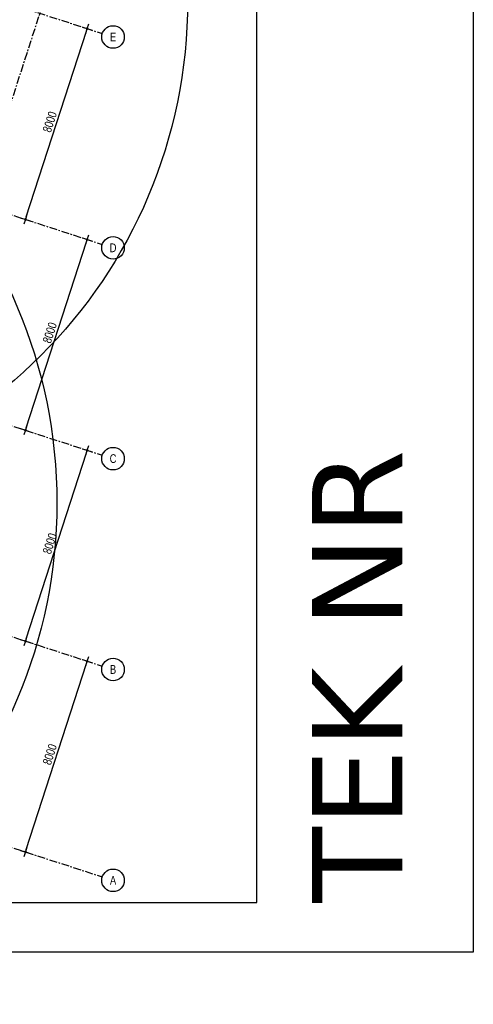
# Model space of a CAD drawing. Header units: millimetres. Extents: x -4106 to 114694, y -37499 to 54647.
# Tile 53 of 109: x 96582 to 114694, y -37499 to 1780. Entities that reach past the tile are written whole.
import ezdxf
from ezdxf.enums import TextEntityAlignment as Align

# ---------------------------------------------------------------- set-up
doc = ezdxf.new("R2010")
doc.units = ezdxf.units.MM
doc.header["$LTSCALE"] = 50
for name, pattern in [('B0301', [25, 12.5, -6.25, 0, -6.25]), ('XREF_STRAMIEN$0$B0201', [50, 31.25, -6.25, 6.25, -6.25]), ('XREF_STRAMIEN$0$B0202', [28.125, 18.75, -3.125, 3.125, -3.125])]:
    doc.linetypes.add(name, pattern=pattern)
for name, color, linetype in [('FOK_ BRANDSLANGHASPELS', 2, 'Continuous'), ('FOK_07_STRAMIEN', 13, 'B0301'), ('XREF_STRAMIEN$0$AL$7A---_STRAMIEN', 1, 'XREF_STRAMIEN$0$B0201'), ('XREF_STRAMIEN$0$AM$1A---_ALGEMEEN', 1, 'Continuous'), ('XREF_STRAMIEN$0$BB$7A---_STRAMIEN', 7, 'Continuous'), ('XREF_STRAMIEN$0$BL$7A---_STRAMIEN', 1, 'XREF_STRAMIEN$0$B0202')]:
    doc.layers.add(name, color=color, linetype=linetype)
doc.styles.add('XREF_STRAMIEN$0$03_1', font='B-GBP.SHX', dxfattribs={"width": 0.8, "height": 3.5})
doc.styles.add('XREF_STRAMIEN$0$03_100', font='B-GBP.SHX', dxfattribs={"width": 0.8, "height": 350})
doc.dimstyles.new('XREF_STRAMIEN$0$03_100', dxfattribs={"dimscale": 100, "dimtxt": 2.5, "dimasz": 1, "dimexe": 2, "dimexo": 0, "dimgap": 1, "dimtad": 1, "dimdec": 0, "dimdsep": 46, "dimtxsty": 'XREF_STRAMIEN$0$03_100', "dimblk": 'XREF_STRAMIEN$0$abt-dot-m', "dimcen": 1, "dimdle": 1, "dimclre": 256, "dimclrt": 3, "dimadec": 3, "dimazin": 0, "dimtfac": 1, "dimtdec": 4, "dimtix": 1, "dimtmove": 2, "dimatfit": 3, "dimldrblk": 'XREF_STRAMIEN$0$dot', "dimfxl": 1, "dimtolj": 1, "dimtzin": 0, "dimarcsym": 0})

# ---------------------------------------------------------------- blocks, each defined once
blk = doc.blocks.new('XREF_STRAMIEN$0$B-S-00-00VY')
at = {"layer": 'XREF_STRAMIEN$0$BL$7A---_STRAMIEN', "color": 1, "linetype": 'Continuous'}
blk.add_circle((0, -4.5), 4.5, dxfattribs=at)
at = {"layer": 'XREF_STRAMIEN$0$BB$7A---_STRAMIEN', "color": 3, "style": 'XREF_STRAMIEN$0$03_1', "width": 0.8}
blk.add_attdef('STRAMIEN', text='', height=3.5, dxfattribs=at).set_placement((0, -4.48), align=Align.MIDDLE)
blk = doc.blocks.new('XREF_STRAMIEN$0$abt-dot-m')
for p, q in [((-2, 0), (0, 0)), ((0, 0), (2, 0))]:
    blk.add_line(p, q)
at = {"color": 1, "const_width": 0.5}
blk.add_lwpolyline([(-0.25, 0, 1), (0.25, 0, 1)], format="xyb", close=True, dxfattribs=at)
blk = doc.blocks.new('*D229')
at = {"layer": 'Defpoints', "color": 0}
for p in [(99091, -6926), (99281, -6988), (96621, -14535)]:
    blk.add_point(p, dxfattribs=at)
at = {"layer": 'XREF_STRAMIEN$0$AM$1A---_ALGEMEEN', "lineweight": -2}
for p, q in [((99091, -6926), (99471, -7050)), ((96621, -14535), (97002, -14659))]:
    blk.add_line(p, q, dxfattribs=at)
at = {"layer": 'XREF_STRAMIEN$0$AM$1A---_ALGEMEEN', "color": 0, "lineweight": -2}
blk.add_line((96842, -14502), (99250, -7083), dxfattribs=at)
at = {"layer": 'XREF_STRAMIEN$0$AM$1A---_ALGEMEEN', "color": 0, "lineweight": -2, "xscale": 100, "yscale": 100, "zscale": 100}
for p, rotation in [((99281, -6988), 72.01999999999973), ((96812, -14597), 252.0199999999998)]:
    blk.add_blockref('XREF_STRAMIEN$0$abt-dot-m', p, dxfattribs=dict(at, rotation=rotation))
at = {"layer": 'XREF_STRAMIEN$0$AM$1A---_ALGEMEEN', "color": 3, "insert": (97785, -10708), "char_height": 350, "attachment_point": 5, "rotation": 72.02, "style": 'XREF_STRAMIEN$0$03_100'}
blk.add_mtext('\\A1;8000', dxfattribs=at)
blk = doc.blocks.new('XREF_STRAMIEN$0$dot')
at = {"color": 1, "const_width": 0.5}
blk.add_lwpolyline([(-0.25, 0, 1), (0.25, 0, 1)], format="xyb", close=True, dxfattribs=at)
blk = doc.blocks.new('*D234')
at = {"layer": 'Defpoints', "color": 0}
for p in [(99091, 1485), (99281, 1423), (96621, -6125)]:
    blk.add_point(p, dxfattribs=at)
at = {"layer": 'XREF_STRAMIEN$0$AM$1A---_ALGEMEEN', "color": 0, "lineweight": -2}
blk.add_line((96842, -6091), (99250, 1328), dxfattribs=at)
at = {"layer": 'XREF_STRAMIEN$0$AM$1A---_ALGEMEEN', "lineweight": -2}
for p, q in [((99091, 1485), (99471, 1361)), ((96621, -6125), (97002, -6248))]:
    blk.add_line(p, q, dxfattribs=at)
at = {"layer": 'XREF_STRAMIEN$0$AM$1A---_ALGEMEEN', "color": 0, "lineweight": -2, "xscale": 100, "yscale": 100, "zscale": 100}
for p, rotation in [((99281, 1423), 72.01999999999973), ((96812, -6186), 252.0199999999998)]:
    blk.add_blockref('XREF_STRAMIEN$0$abt-dot-m', p, dxfattribs=dict(at, rotation=rotation))
at = {"layer": 'XREF_STRAMIEN$0$AM$1A---_ALGEMEEN', "color": 3, "insert": (97785, -2297), "char_height": 350, "attachment_point": 5, "rotation": 72.02, "style": 'XREF_STRAMIEN$0$03_100'}
blk.add_mtext('\\A1;8000', dxfattribs=at)
blk = doc.blocks.new('*D235')
at = {"layer": 'Defpoints', "color": 0}
for p in [(99091, -23748), (99281, -23809), (96621, -31357)]:
    blk.add_point(p, dxfattribs=at)
at = {"layer": 'XREF_STRAMIEN$0$AM$1A---_ALGEMEEN', "color": 0, "lineweight": -2}
blk.add_line((96842, -31324), (99250, -23904), dxfattribs=at)
at = {"layer": 'XREF_STRAMIEN$0$AM$1A---_ALGEMEEN', "lineweight": -2}
for p, q in [((99091, -23748), (99471, -23871)), ((96621, -31357), (97002, -31480))]:
    blk.add_line(p, q, dxfattribs=at)
at = {"layer": 'XREF_STRAMIEN$0$AM$1A---_ALGEMEEN', "color": 0, "lineweight": -2, "xscale": 100, "yscale": 100, "zscale": 100}
for p, rotation in [((99281, -23809), 72.01999999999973), ((96812, -31419), 252.0199999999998)]:
    blk.add_blockref('XREF_STRAMIEN$0$abt-dot-m', p, dxfattribs=dict(at, rotation=rotation))
at = {"layer": 'XREF_STRAMIEN$0$AM$1A---_ALGEMEEN', "color": 3, "insert": (97785, -27529), "char_height": 350, "attachment_point": 5, "rotation": 72.02, "style": 'XREF_STRAMIEN$0$03_100'}
blk.add_mtext('\\A1;8000', dxfattribs=at)
blk = doc.blocks.new('*D236')
at = {"layer": 'Defpoints', "color": 0}
for p in [(99091, -15337), (99281, -15399), (96621, -22946)]:
    blk.add_point(p, dxfattribs=at)
at = {"layer": 'XREF_STRAMIEN$0$AM$1A---_ALGEMEEN', "color": 0, "lineweight": -2}
blk.add_line((96842, -22913), (99250, -15494), dxfattribs=at)
at = {"layer": 'XREF_STRAMIEN$0$AM$1A---_ALGEMEEN', "lineweight": -2}
for p, q in [((99091, -15337), (99471, -15460)), ((96621, -22946), (97002, -23070))]:
    blk.add_line(p, q, dxfattribs=at)
at = {"layer": 'XREF_STRAMIEN$0$AM$1A---_ALGEMEEN', "color": 0, "lineweight": -2, "xscale": 100, "yscale": 100, "zscale": 100}
for p, rotation in [((99281, -15399), 72.01999999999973), ((96812, -23008), 252.0199999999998)]:
    blk.add_blockref('XREF_STRAMIEN$0$abt-dot-m', p, dxfattribs=dict(at, rotation=rotation))
at = {"layer": 'XREF_STRAMIEN$0$AM$1A---_ALGEMEEN', "color": 3, "insert": (97785, -19118), "char_height": 350, "attachment_point": 5, "rotation": 72.02, "style": 'XREF_STRAMIEN$0$03_100'}
blk.add_mtext('\\A1;8000', dxfattribs=at)
blk = doc.blocks.new('A$C4D8164B4')
at = {"layer": 'FOK_ BRANDSLANGHASPELS', "color": 2}
blk.add_circle((20000, 20000), 20000, dxfattribs=at)
blk = doc.blocks.new('A$C346C0858')
at = {"layer": 'Defpoints'}
for points in [[(0, 0), (0, 84000), (118800, 84000), (118800, 0)], [(1569, 1982), (110153, 1982), (110153, 80482), (1600, 80482)]]:
    blk.add_lwpolyline(points, close=True, dxfattribs=at)
at = {"layer": 'Defpoints', "insert": (112359, 1982), "char_height": 3600, "width": 27694.14, "attachment_point": 1, "rotation": 90}
blk.add_mtext('{\\fVerdana|b0|i0|c0|p34;TEK NR}', dxfattribs=at)
blk = doc.blocks.new('XREF_STRAMIEN')
at = {"layer": 'XREF_STRAMIEN$0$AL$7A---_STRAMIEN', "ltscale": 0.2}
for p, q in [((4081.1, 32318.5), (99881.1, 1228.2)), ((4081.1, 23907.8), (99881.1, -7182.6)), ((4081.1, 15497), (99881.1, -15593.3)), ((4081.1, 7086.3), (99881.1, -24004)), ((4081.1, -1324.5), (99881.1, -32414.8))]:
    blk.add_line(p, q, dxfattribs=at)
blk.add_lwpolyline([(98881.1, 6648.1), (85655, -34106)], dxfattribs=at)
ref = blk.add_blockref('XREF_STRAMIEN$0$B-S-00-00VY', (100448, 1517.3), dxfattribs=dict(xscale=99.99999999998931, yscale=100.0000000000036, rotation=342.0199999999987))
ref.add_attrib('STRAMIEN', 'E', dxfattribs={"layer": 'XREF_STRAMIEN$0$BB$7A---_STRAMIEN', "color": 3, "height": 350, "style": 'XREF_STRAMIEN$0$03_100', "width": 0.8}).set_placement((100309.9, 1091.6), align=Align.MIDDLE)
ref = blk.add_blockref('XREF_STRAMIEN$0$B-S-00-00VY', (100448, -6893.4), dxfattribs=dict(xscale=99.99999999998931, yscale=100.0000000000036, rotation=342.0199999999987))
ref.add_attrib('STRAMIEN', 'D', dxfattribs={"layer": 'XREF_STRAMIEN$0$BB$7A---_STRAMIEN', "color": 3, "height": 350, "style": 'XREF_STRAMIEN$0$03_100', "width": 0.8}).set_placement((100309.9, -7319.1), align=Align.MIDDLE)
ref = blk.add_blockref('XREF_STRAMIEN$0$B-S-00-00VY', (100448, -15304.2), dxfattribs=dict(xscale=99.99999999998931, yscale=100, rotation=342.0199999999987))
ref.add_attrib('STRAMIEN', 'C', dxfattribs={"layer": 'XREF_STRAMIEN$0$BB$7A---_STRAMIEN', "color": 3, "height": 350, "style": 'XREF_STRAMIEN$0$03_100', "width": 0.8}).set_placement((100309.9, -15729.8), align=Align.MIDDLE)
ref = blk.add_blockref('XREF_STRAMIEN$0$B-S-00-00VY', (100448, -23714.9), dxfattribs=dict(xscale=99.99999999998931, yscale=100, rotation=342.0199999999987))
ref.add_attrib('STRAMIEN', 'B', dxfattribs={"layer": 'XREF_STRAMIEN$0$BB$7A---_STRAMIEN', "color": 3, "height": 350, "style": 'XREF_STRAMIEN$0$03_100', "width": 0.8}).set_placement((100309.9, -24140.6), align=Align.MIDDLE)
ref = blk.add_blockref('XREF_STRAMIEN$0$B-S-00-00VY', (100448, -32125.7), dxfattribs=dict(xscale=99.99999999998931, yscale=100, rotation=342.0199999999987))
ref.add_attrib('STRAMIEN', 'A', dxfattribs={"layer": 'XREF_STRAMIEN$0$BB$7A---_STRAMIEN', "color": 3, "height": 350, "style": 'XREF_STRAMIEN$0$03_100', "width": 0.8}).set_placement((100309.9, -32551.3), align=Align.MIDDLE)
at = {"layer": 'XREF_STRAMIEN$0$AM$1A---_ALGEMEEN'}
for p1, p2, picture, middle in [((96621.4, -6124.7), (99090.9, 1484.6), '*D234', (97784.8, -2296.9)), ((96621.4, -14535.4), (99090.9, -6926.1), '*D229', (97784.8, -10707.6)), ((96621.4, -22946.2), (99090.9, -15336.8), '*D236', (97784.8, -19118.4)), ((96621.4, -31356.9), (99090.9, -23747.6), '*D235', (97784.8, -27529.1))]:
    dim = blk.add_aligned_dim(p1=p1, p2=p2, distance=-200, dimstyle='XREF_STRAMIEN$0$03_100', dxfattribs=at)
    dim.commit()
    dim.dimension.update_dxf_attribs({"geometry": picture, "text_midpoint": middle})

msp = doc.modelspace()

# ---------------------------------------------------------------- block references
at = {"layer": 'Defpoints'}
msp.add_blockref('A$C346C0858', (-4105.9, -35419.3), dxfattribs=at)
at = {"layer": 'FOK_ BRANDSLANGHASPELS'}
for p in [(65187.1, 382.2), (63286.4, -17476.2), (58068.5, -37498.6)]:
    msp.add_blockref('A$C4D8164B4', p, dxfattribs=at)
at = {"layer": 'FOK_07_STRAMIEN'}
msp.add_blockref('XREF_STRAMIEN', (0, 0), dxfattribs=at)

doc.saveas('drawing.dxf')
